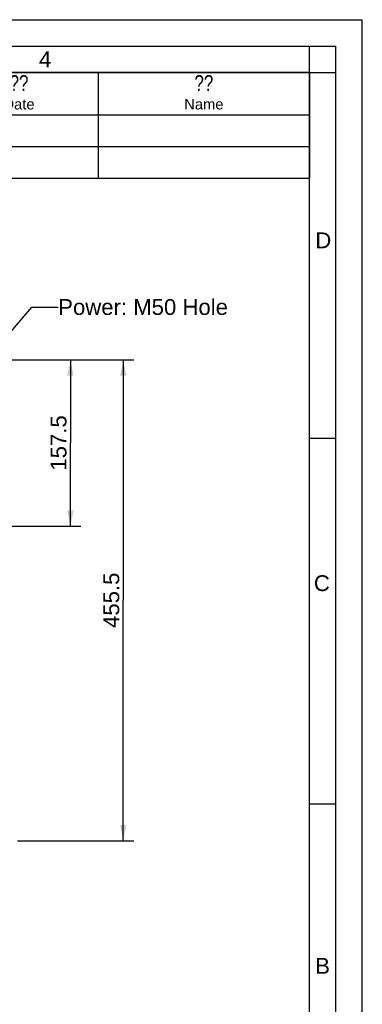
# Model space of a CAD drawing. Header units: millimetres. Extents: x 0 to 420, y 0 to 297.
# Tile 45 of 45: x 355 to 420, y 111 to 297. Entities that reach past the tile are written whole.
import ezdxf

# ---------------------------------------------------------------- set-up
doc = ezdxf.new("R2010")
doc.units = ezdxf.units.MM
doc.header["$LTSCALE"] = 23.1
doc.layers.get('0').update_dxf_attribs({"linetype": 'CONTINUOUS'})
doc.layers.add('DETAIL', color=7, linetype='CONTINUOUS')
doc.layers.add('DIMENSION', color=7, linetype='CONTINUOUS')
doc.styles.get("Standard").update_dxf_attribs({"font": 'arial.ttf'})
doc.styles.add('TEXTSTYLE_2', font='arial.ttf')
doc.styles.add('TEXTSTYLE_5', font='txt', dxfattribs={"width": 0.8})
doc.dimstyles.new('DIMSTYLE_12', dxfattribs={"dimtxt": 3, "dimasz": 3, "dimexe": 0.18, "dimexo": 0.0625, "dimgap": 0.09, "dimtad": 1, "dimdec": 1, "dimlfac": 5, "dimdsep": 46, "dimtxsty": 'STANDARD', "dimblk": '_FILLED', "dimblk1": '_FILLED', "dimblk2": '_FILLED', "dimcen": 0.09, "dimadec": 0, "dimazin": 0, "dimtp": 0.8, "dimtm": 0.8, "dimtfac": 1, "dimtdec": 1, "dimtofl": 0, "dimtmove": 0, "dimatfit": 3, "dimldrblk": '_FILLED', "dimfxl": 1, "dimtolj": 1, "dimarcsym": 0})
doc.dimstyles.new('DIMSTYLE_13', dxfattribs={"dimtxt": 3, "dimasz": 3, "dimexe": 0.18, "dimexo": 0.0625, "dimgap": 0.09, "dimtad": 1, "dimdec": 1, "dimlfac": 5, "dimdsep": 46, "dimtxsty": 'STANDARD', "dimblk": '_FILLED', "dimblk1": '_FILLED', "dimblk2": '_FILLED', "dimcen": 0.09, "dimadec": 0, "dimazin": 0, "dimtp": 0.5, "dimtm": 0.5, "dimtfac": 1, "dimtdec": 1, "dimtofl": 0, "dimtmove": 0, "dimatfit": 3, "dimldrblk": '_FILLED', "dimfxl": 1, "dimtolj": 1, "dimarcsym": 0})
doc.dimstyles.get("Standard").update_dxf_attribs({"dimtxt": 3, "dimasz": 3, "dimexe": 0.18, "dimexo": 0.0625, "dimgap": 0.09, "dimtad": 1, "dimdec": 3, "dimdsep": 46, "dimtxsty": 'STANDARD', "dimblk": '_FILLED', "dimblk1": '_FILLED', "dimblk2": '_FILLED', "dimcen": 0.09, "dimadec": 0, "dimazin": 0, "dimtol": 1, "dimtp": 0.001, "dimtm": 0.001, "dimtfac": 1, "dimtdec": 3, "dimtofl": 0, "dimtmove": 0, "dimatfit": 3, "dimldrblk": '_FILLED', "dimfxl": 1, "dimtolj": 1, "dimarcsym": 0})

# ---------------------------------------------------------------- blocks, each defined once
blk = doc.blocks.new('_FILLED')
at = {"color": 0, "linetype": 'BYBLOCK'}
blk.add_solid([(0, 0), (-1, 0.2), (-1, -0.2)], dxfattribs=at)
blk = doc.blocks.new('*D20')
at = {"layer": 'DIMENSION', "color": 2, "linetype": 'CONTINUOUS'}
for p, q in [((343.56, 232.58), (347.78, 232.58)), ((348.65, 232.58), (376.73, 232.58)), ((374.73, 232.58), (374.73, 187.03)), ((374.73, 141.47), (374.73, 187.03)), ((354.7, 141.47), (376.73, 141.47))]:
    blk.add_line(p, q, dxfattribs=at)
at = {"layer": 'DIMENSION', "color": 2, "linetype": 'CONTINUOUS', "xscale": 3, "yscale": 3, "zscale": 3}
for p, rotation in [((374.73, 232.58), 90), ((374.73, 141.47), 270)]:
    blk.add_blockref('_FILLED', p, dxfattribs=dict(at, rotation=rotation))
at = {"layer": 'DIMENSION', "color": 2, "linetype": 'CONTINUOUS', "insert": (370.98, 187.03), "char_height": 3, "width": 10.4833, "attachment_point": 2, "rotation": 90, "line_spacing_factor": 0.9}
blk.add_mtext('455.5', dxfattribs=at)
blk = doc.blocks.new('*D21')
at = {"layer": 'DIMENSION', "color": 2, "linetype": 'CONTINUOUS'}
for p, q in [((364.73, 232.58), (366.73, 232.58)), ((364.73, 232.58), (364.73, 216.83)), ((364.73, 201.07), (364.73, 216.83)), ((347.6, 201.07), (366.73, 201.07))]:
    blk.add_line(p, q, dxfattribs=at)
at = {"layer": 'DIMENSION', "color": 2, "linetype": 'CONTINUOUS', "xscale": 3, "yscale": 3, "zscale": 3}
for p, rotation in [((364.73, 232.58), 90), ((364.73, 201.07), 270)]:
    blk.add_blockref('_FILLED', p, dxfattribs=dict(at, rotation=rotation))
at = {"layer": 'DIMENSION', "color": 2, "linetype": 'CONTINUOUS', "insert": (360.98, 216.83), "char_height": 3, "width": 10.4833, "attachment_point": 2, "rotation": 90, "line_spacing_factor": 0.9}
blk.add_mtext('157.5', dxfattribs=at)

msp = doc.modelspace()

# ---------------------------------------------------------------- linework, layer by layer
at = {"color": 2, "linetype": 'CONTINUOUS'}
for p, q in [((0, 297), (420, 297)), ((420, 0), (420, 297)), ((20, 292), (415, 292)), ((410.00692, 286.94178), (410.00692, 291.94178)), ((415, 5), (415, 292)), ((235.00001, 286.99996), (410.00001, 286.99996)), ((370.00001, 286.99996), (370.00001, 266.99996)), ((409.97544, 287.00525), (414.97544, 287.00525)), ((410.00001, 286.99996), (410.00001, 266.99996)), ((235.00001, 278.99996), (410.00001, 278.99996)), ((235.00001, 272.99996), (410.00001, 272.99996)), ((235.00001, 266.99996), (410.00001, 266.99996)), ((410, 217.75), (415, 217.75)), ((410, 148.5), (415, 148.5))]:
    msp.add_line(p, q, dxfattribs=at)
at = {"color": 7, "linetype": 'CONTINUOUS'}
for p, q in [((410, 287), (25, 287)), ((410, 10), (410, 287))]:
    msp.add_line(p, q, dxfattribs=at)

# ---------------------------------------------------------------- texts
at = {"color": 2, "linetype": 'CONTINUOUS', "char_height": 3, "attachment_point": 1, "line_spacing_factor": 0.9, "style": 'TEXTSTYLE_2'}
for s, insert, width in [('4', (358.78169, 291.00448), 2.330855), ('D', (411.10333, 256.7095), 3.0223048), ('C', (410.82943, 191.77353), 3.0223048), ('B', (411.08948, 119.28251), 2.7881041)]:
    msp.add_mtext(s, dxfattribs=dict(at, insert=insert, width=width))
at = {"layer": 'DETAIL', "color": 2, "linetype": 'CONTINUOUS', "attachment_point": 2, "line_spacing_factor": 0.9}
for s, insert, char_height, width, style in [('?? ', (355.00001, 286.49996), 3, 7.2, 'TEXTSTYLE_5'), ('?? ', (390.00001, 286.49996), 3, 7.2, 'TEXTSTYLE_5'), ('Date', (355.00001, 281.99996), 2, 5.8959108, 'TEXTSTYLE_2'), ('Name', (390.00001, 281.99996), 2, 7.4423792, 'TEXTSTYLE_2')]:
    msp.add_mtext(s, dxfattribs=dict(at, insert=insert, char_height=char_height, width=width, style=style))
at = {"layer": 'DETAIL', "color": 2, "linetype": 'CONTINUOUS', "insert": (362.42137, 244.07828), "char_height": 3, "width": 32.0966543, "attachment_point": 1, "line_spacing_factor": 0.9}
msp.add_mtext('Power: M50 Hole', dxfattribs=at)

# ---------------------------------------------------------------- dimensions: what is measured, and where the dimension line sits
at = {"layer": 'DIMENSION', "color": 2, "linetype": 'CONTINUOUS'}
for base, p1, p2, angle, dimstyle, picture, middle in [((374.7301, 232.57828), (354.70009, 141.47489), (343.55952, 232.57828), 90, 'DIMSTYLE_12', '*D20', (374.82874, 182.34058)), ((364.7301, 201.07489), (366.7301, 232.57828), (347.59587, 201.07489), 270, 'DIMSTYLE_13', '*D21', (364.82874, 212.14058))]:
    dim = msp.add_linear_dim(base=base, p1=p1, p2=p2, angle=angle, dimstyle=dimstyle, dxfattribs=at)
    dim.commit()
    dim.dimension.update_dxf_attribs({"geometry": picture, "text_midpoint": middle, "dimtype": 160})

# ---------------------------------------------------------------- leaders
at = {"layer": 'DETAIL', "color": 2, "linetype": 'CONTINUOUS'}
msp.add_leader([(336.86288, 218.43398), (357.42137, 242.57828), (362.42137, 242.57828)], dimstyle='STANDARD', override={"dimtad": 0, "dimldrblk": 'DOT'}, dxfattribs=at)

doc.saveas('drawing.dxf')
